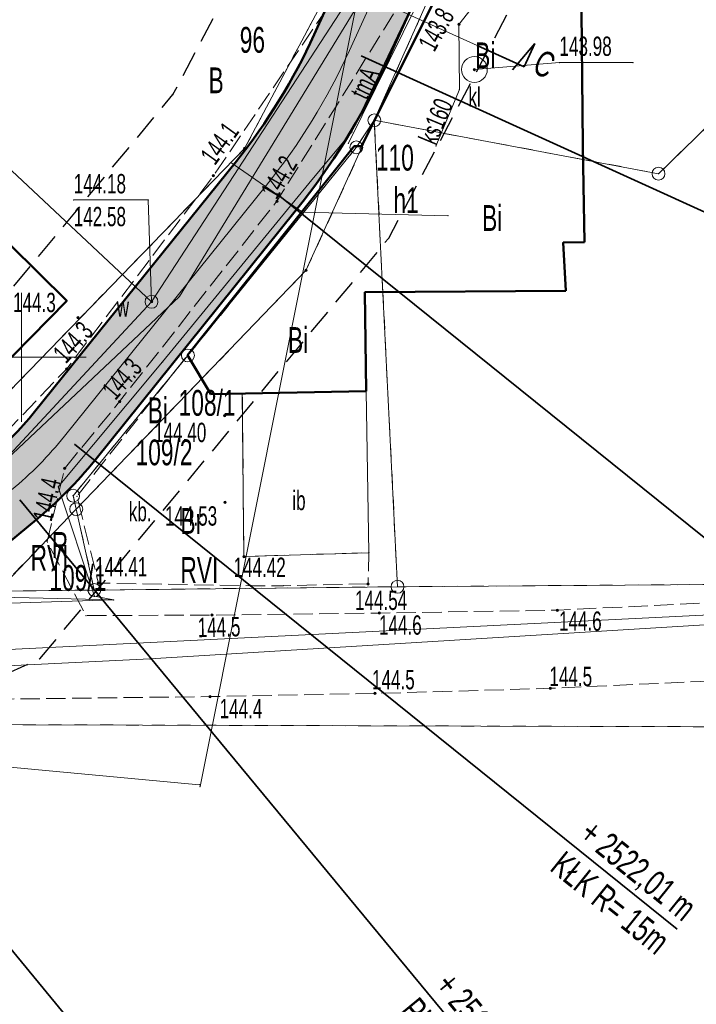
# Model space of a CAD drawing. Extents: x 6456700 to 6518119, y 5963420 to 5980059.
# Tile 193 of 256: x 6512419 to 6512445, y 5966124 to 5966162. Entities that reach past the tile are written whole.
import ezdxf
from ezdxf.enums import TextEntityAlignment as Align

# ---------------------------------------------------------------- set-up
doc = ezdxf.new("R2010")
doc.units = 0
doc.header["$MEASUREMENT"] = 0
for name, pattern in [('L_0_03', [1, 0.5, -0.5]), ('L_0_04', [1.5, 1, -0.5]), ('L_0_52', [1, 0.75, -0.25])]:
    doc.linetypes.add(name, pattern=pattern)
doc.layers.get('0').update_dxf_attribs({"color": 2, "linetype": 'CONTINUOUS', "lineweight": 5})
for name, color, linetype, lineweight in [('18mm Kreska ciągła', 7, 'CONTINUOUS', 18), ('202_punkt_graniczny', 7, 'CONTINUOUS', 18), ('203_punkt_graniczny', 7, 'CONTINUOUS', 18), ('209_oznaczenie_konturu_klasyfikacyjnego', 96, 'CONTINUOUS', 18), ('210_oznaczenie_konturu_uzytku_gruntowego', 96, 'CONTINUOUS', 18), ('211_numer_dzialki_ewidencyjnej', 7, 'CONTINUOUS', 18), ('218_kontur_uzytku_gruntowego', 96, 'L_0_03', 18), ('219_dzialka_ewidencyjna', 7, 'CONTINUOUS', 18), ('312_budynek_ewidencyjny', 7, 'CONTINUOUS', 18), ('312_oznaczenie_budynku_ewidencyjnego_Atr117', 7, 'CONTINUOUS', 18), ('35mm Ciągła', 7, 'CONTINUOUS', 35), ('50mm Kreska ciągła', 7, 'CONTINUOUS', 50), ('9mm Kreska ciągła', 252, 'CONTINUOUS', 9), ('inna_budowla', 7, 'CONTINUOUS', 18), ('inna_budowla_Atr17', 7, 'CONTINUOUS', 18), ('jezdnia', 7, 'CONTINUOUS', 18), ('komora_podziemna', 7, 'CONTINUOUS', 18), ('komora_podziemna_Atr17', 7, 'CONTINUOUS', 18), ('obszar_utwardzony', 7, 'CONTINUOUS', 18), ('obszar_utwardzony_Atr17', 7, 'CONTINUOUS', 18), ('ogrodzenie_trwale', 7, 'CONTINUOUS', 18), ('osadnik__szambo', 7, 'CONTINUOUS', 18), ('osadnik__szambo_Atr17', 7, 'CONTINUOUS', 18), ('pikieta_naturalna', 7, 'CONTINUOUS', 18), ('pikieta_naturalna_Atr2', 7, 'CONTINUOUS', 18), ('pikieta_sztuczna', 7, 'CONTINUOUS', 18), ('pikieta_sztuczna_Atr2', 7, 'CONTINUOUS', 18), ('przewod_elektroenergetyczny_niskiego_napiecia', 7, 'CONTINUOUS', 18), ('przewod_kanalizacyjny', 7, 'CONTINUOUS', 18), ('przewod_kanalizacyjny_Atr1', 7, 'CONTINUOUS', 18), ('przewod_telekomunikacyjny_podziemny', 7, 'CONTINUOUS', 18), ('przewod_telekomunikacyjny_podziemny_Atr1', 7, 'CONTINUOUS', 18), ('przewod_wodociagowy', 7, 'CONTINUOUS', 18), ('rzedna', 7, 'CONTINUOUS', 18), ('rzedna_Atr2', 7, 'CONTINUOUS', 18), ('rzedna_Atr3', 7, 'CONTINUOUS', 18), ('sciana_oporowa__linia_', 7, 'CONTINUOUS', 18), ('siatka_krzyrzy', 7, 'CONTINUOUS', 18), ('Zakres', 7, 'CONTINUOUS', 18)]:
    doc.layers.add(name, color=color, linetype=linetype, lineweight=lineweight)
doc.styles.get("Standard").update_dxf_attribs({"font": 'txt', "width": 0.75})
doc.styles.add('Znaczniki', font='GOTHIC.TTF', dxfattribs={"width": 0.7})

# ---------------------------------------------------------------- blocks, each defined once
blk = doc.blocks.new('mdcp_nowa')
at = {"layer": '203_punkt_graniczny', "linetype": 'Continuous', "lineweight": 18, "true_color": 0x000000}
for points in [[(6495158.65, 5982608.055, 1), (6495158.65, 5982608.145, 1)], [(6495161.03, 5982603.325, 1), (6495161.03, 5982603.415, 1)]]:
    blk.add_hatch(color=18, dxfattribs=at).paths.add_polyline_path(points)
at = {"layer": 'pikieta_naturalna', "linetype": 'Continuous', "lineweight": 18, "true_color": 0x000000}
for points in [[(6495166.96, 5982612.865, 1), (6495166.96, 5982612.955, 1)], [(6495157.44, 5982606.995, 1), (6495157.44, 5982607.085, 1)], [(6495159.9, 5982606.005, 1), (6495159.9, 5982606.095, 1)], [(6495152.19, 5982601.485, 1), (6495152.19, 5982601.575, 1)], [(6495151.75, 5982599.505, 1), (6495151.75, 5982599.595, 1)], [(6495153.8, 5982598.235, 1), (6495153.8, 5982598.325, 1)], [(6495151.67, 5982595.645, 1), (6495151.67, 5982595.735, 1)], [(6495170.78, 5982590.145, 1), (6495170.78, 5982590.235, 1)], [(6495157.38, 5982589.955, 1), (6495157.38, 5982590.045, 1)], [(6495163.87, 5982590.035, 1), (6495163.87, 5982590.125, 1)], [(6495170.5, 5982587.115, 1), (6495170.5, 5982587.205, 1)], [(6495157.31, 5982586.795, 1), (6495157.31, 5982586.885, 1)], [(6495163.7, 5982586.915, 1), (6495163.7, 5982587.005, 1)]]:
    blk.add_hatch(color=18, dxfattribs=at).paths.add_polyline_path(points)
at = {"layer": 'pikieta_sztuczna', "linetype": 'Continuous', "lineweight": 18, "true_color": 0x000000}
for points in [[(6495157.87, 5982597.695, 1), (6495157.87, 5982597.785, 1)], [(6495157.89, 5982594.325, 1), (6495157.89, 5982594.415, 1)], [(6495158.62, 5982592.225, 1), (6495158.62, 5982592.315, 1)], [(6495152.98, 5982591.195, 1), (6495152.98, 5982591.285, 1)], [(6495163.44, 5982591.165, 1), (6495163.44, 5982591.255, 1)]]:
    blk.add_hatch(color=18, dxfattribs=at).paths.add_polyline_path(points)
at = {"layer": 'rzedna', "linetype": 'Continuous', "lineweight": 18, "true_color": 0x000000}
for points in [[(6495167.56, 5982611.115, 1), (6495167.56, 5982611.205, 1)], [(6495155.04, 5982602.105, 1), (6495155.04, 5982602.195, 1)]]:
    blk.add_hatch(color=18, dxfattribs=at).paths.add_polyline_path(points)
at = {"layer": '202_punkt_graniczny', "color": 7, "linetype": 'Continuous', "lineweight": 18}
for centre in [(6495163.68, 5982609.19), (6495162.98, 5982608.14), (6495174.7, 5982607.12), (6495156.45, 5982600.07), (6495152, 5982594.63), (6495152.12, 5982594.11), (6495164.58, 5982591.1), (6495152.82, 5982590.97)]:
    blk.add_circle(centre, 0.25, dxfattribs=at)
at = {"layer": '202_punkt_graniczny'}
for p in [(6495163.68, 5982609.19), (6495162.98, 5982608.14), (6495174.7, 5982607.12), (6495156.45, 5982600.07), (6495152, 5982594.63), (6495152.12, 5982594.11), (6495152.82, 5982590.97), (6495164.58, 5982591.1)]:
    blk.add_point(p, dxfattribs=at)
at = {"layer": '203_punkt_graniczny', "color": 7, "linetype": 'Continuous', "lineweight": 18}
for centre in [(6495158.65, 5982608.1), (6495161.03, 5982603.37)]:
    blk.add_circle(centre, 0.045, dxfattribs=at)
at = {"layer": '203_punkt_graniczny'}
for p in [(6495158.65, 5982608.1), (6495161.03, 5982603.37)]:
    blk.add_point(p, dxfattribs=at)
at = {"layer": '218_kontur_uzytku_gruntowego', "lineweight": 18, "flags": 128}
for points in [[(6495174.7, 5982607.12), (6495187.34, 5982619.44)], [(6495158.65, 5982608.1), (6495163.62, 5982617.46)], [(6495163.68, 5982609.19), (6495166.1, 5982614.61)], [(6495171.77, 5982608.23), (6495171.7, 5982614.76)], [(6495161.03, 5982603.37), (6495163.68, 5982609.19)], [(6495162.98, 5982608.14), (6495163.68, 5982609.19)], [(6495171.78, 5982607.67), (6495163.68, 5982609.19)], [(6495164.01, 5982602.53), (6495163.68, 5982609.19)], [(6495156.45, 5982600.07), (6495162.98, 5982608.14)], [(6495171.78, 5982607.67), (6495171.77, 5982608.23)], [(6495145.15, 5982594.17), (6495158.65, 5982608.1)], [(6495171.83, 5982604.47), (6495171.78, 5982607.67)], [(6495171.78, 5982607.67), (6495174.7, 5982607.12)], [(6495171, 5982604.45), (6495171.83, 5982604.47)], [(6495171.1, 5982602.58), (6495171, 5982604.45)], [(6495156.98, 5982599.16), (6495161.03, 5982603.37)], [(6495164.01, 5982602.53), (6495163.31, 5982602.52)], [(6495163.31, 5982602.52), (6495163.36, 5982598.69)], [(6495164.01, 5982602.53), (6495171.1, 5982602.58)], [(6495164.58, 5982591.1), (6495164.01, 5982602.53)], [(6495152, 5982594.63), (6495156.45, 5982600.07)], [(6495152.12, 5982594.11), (6495156.98, 5982599.16)], [(6495157.34, 5982598.57), (6495156.98, 5982599.16)], [(6495163.36, 5982598.69), (6495157.34, 5982598.57)], [(6495152.12, 5982594.11), (6495152, 5982594.63)], [(6495152.12, 5982594.11), (6495149.06, 5982590.93)], [(6495152.82, 5982590.97), (6495152.12, 5982594.11)], [(6495149.06, 5982590.93), (6495152.82, 5982590.97)], [(6495152.82, 5982590.97), (6495164.58, 5982591.1)], [(6495176.92, 5982591.19), (6495164.58, 5982591.1)], [(6495176.55, 5982585.67), (6495145.94, 5982585.76)]]:
    blk.add_lwpolyline(points, dxfattribs=at)
at = {"layer": '218_kontur_uzytku_gruntowego'}
for p in [(6495163.68, 5982609.19), (6495163.68, 5982609.19), (6495163.68, 5982609.19), (6495163.68, 5982609.19), (6495163.68, 5982609.19), (6495163.68, 5982609.19), (6495163.68, 5982609.19), (6495163.68, 5982609.19), (6495163.68, 5982609.19), (6495163.68, 5982609.19), (6495162.98, 5982608.14), (6495162.98, 5982608.14), (6495162.98, 5982608.14), (6495162.98, 5982608.14), (6495171.77, 5982608.23), (6495171.77, 5982608.23), (6495171.77, 5982608.23), (6495171.77, 5982608.23), (6495158.65, 5982608.1), (6495158.65, 5982608.1), (6495158.65, 5982608.1), (6495158.65, 5982608.1), (6495171.78, 5982607.67), (6495171.78, 5982607.67), (6495171.78, 5982607.67), (6495171.78, 5982607.67), (6495171.78, 5982607.67), (6495171.78, 5982607.67), (6495174.7, 5982607.12), (6495174.7, 5982607.12), (6495171, 5982604.45), (6495171, 5982604.45), (6495171.83, 5982604.47), (6495171.83, 5982604.47), (6495161.03, 5982603.37), (6495161.03, 5982603.37), (6495161.03, 5982603.37), (6495161.03, 5982603.37), (6495163.31, 5982602.52), (6495163.31, 5982602.52), (6495163.31, 5982602.52), (6495163.31, 5982602.52), (6495164.01, 5982602.53), (6495164.01, 5982602.53), (6495164.01, 5982602.53), (6495164.01, 5982602.53), (6495164.01, 5982602.53), (6495164.01, 5982602.53), (6495171.1, 5982602.58), (6495171.1, 5982602.58), (6495156.45, 5982600.07), (6495156.45, 5982600.07), (6495156.45, 5982600.07), (6495156.45, 5982600.07), (6495156.98, 5982599.16), (6495156.98, 5982599.16), (6495156.98, 5982599.16), (6495156.98, 5982599.16), (6495156.98, 5982599.16), (6495156.98, 5982599.16), (6495157.34, 5982598.57), (6495157.34, 5982598.57), (6495157.34, 5982598.57), (6495157.34, 5982598.57), (6495163.36, 5982598.69), (6495163.36, 5982598.69), (6495163.36, 5982598.69), (6495163.36, 5982598.69), (6495152, 5982594.63), (6495152, 5982594.63), (6495152, 5982594.63), (6495152, 5982594.63), (6495152.12, 5982594.11), (6495152.12, 5982594.11), (6495152.12, 5982594.11), (6495152.12, 5982594.11), (6495152.12, 5982594.11), (6495152.12, 5982594.11), (6495152.12, 5982594.11), (6495152.12, 5982594.11), (6495152.82, 5982590.97), (6495152.82, 5982590.97), (6495152.82, 5982590.97), (6495152.82, 5982590.97), (6495152.82, 5982590.97), (6495152.82, 5982590.97), (6495164.58, 5982591.1), (6495164.58, 5982591.1), (6495164.58, 5982591.1), (6495164.58, 5982591.1)]:
    blk.add_point(p, dxfattribs=at)
at = {"layer": '219_dzialka_ewidencyjna', "color": 3, "linetype": 'Continuous', "lineweight": 18, "flags": 128}
for points in [[(6495174.7, 5982607.12), (6495187.34, 5982619.44)], [(6495163.62, 5982617.46), (6495158.65, 5982608.1)], [(6495166.96, 5982616.54), (6495163.68, 5982609.19)], [(6495163.68, 5982609.19), (6495161.03, 5982603.37)], [(6495163.68, 5982609.19), (6495162.98, 5982608.14)], [(6495163.68, 5982609.19), (6495174.7, 5982607.12)], [(6495163.68, 5982609.19), (6495164.58, 5982591.1)], [(6495156.45, 5982600.07), (6495162.98, 5982608.14)], [(6495145.15, 5982594.17), (6495158.65, 5982608.1)], [(6495152.12, 5982594.11), (6495161.03, 5982603.37)], [(6495152, 5982594.63), (6495156.45, 5982600.07)], [(6495152, 5982594.63), (6495152.12, 5982594.11)], [(6495149.06, 5982590.93), (6495152.12, 5982594.11)], [(6495152.12, 5982594.11), (6495152.82, 5982590.97)], [(6495149.06, 5982590.93), (6495152.82, 5982590.97)], [(6495152.82, 5982590.97), (6495164.58, 5982591.1)], [(6495176.92, 5982591.19), (6495164.58, 5982591.1)], [(6495145.94, 5982585.76), (6495176.55, 5982585.67)]]:
    blk.add_lwpolyline(points, dxfattribs=at)
at = {"layer": '219_dzialka_ewidencyjna', "color": 3}
for p in [(6495163.68, 5982609.19), (6495163.68, 5982609.19), (6495163.68, 5982609.19), (6495163.68, 5982609.19), (6495163.68, 5982609.19), (6495162.98, 5982608.14), (6495162.98, 5982608.14), (6495158.65, 5982608.1), (6495158.65, 5982608.1), (6495174.7, 5982607.12), (6495174.7, 5982607.12), (6495161.03, 5982603.37), (6495161.03, 5982603.37), (6495156.45, 5982600.07), (6495156.45, 5982600.07), (6495152, 5982594.63), (6495152, 5982594.63), (6495152.12, 5982594.11), (6495152.12, 5982594.11), (6495152.12, 5982594.11), (6495152.12, 5982594.11), (6495152.82, 5982590.97), (6495152.82, 5982590.97), (6495152.82, 5982590.97), (6495164.58, 5982591.1), (6495164.58, 5982591.1), (6495164.58, 5982591.1)]:
    blk.add_point(p, dxfattribs=at)
at = {"layer": '312_budynek_ewidencyjny', "color": 7, "linetype": 'Continuous', "lineweight": 50, "flags": 128}
for points in [[(6495163.18, 5982608.19), (6495166.4, 5982614.62)], [(6495171.7, 5982614.76), (6495171.77, 5982608.23)], [(6495156.43, 5982600.08), (6495162.9, 5982608.19)], [(6495162.9, 5982608.19), (6495163.18, 5982608.19)], [(6495171.77, 5982608.23), (6495171.79, 5982606.66)], [(6495146.25, 5982607.62), (6495151.76, 5982602.19)], [(6495171.79, 5982606.66), (6495171.83, 5982604.47)], [(6495171.83, 5982604.47), (6495171, 5982604.45)], [(6495171, 5982604.45), (6495171.1, 5982602.58)], [(6495171.1, 5982602.58), (6495163.31, 5982602.52)], [(6495163.31, 5982602.52), (6495163.36, 5982598.69)], [(6495151.76, 5982602.19), (6495146.14, 5982596.49)], [(6495157.34, 5982598.57), (6495156.43, 5982600.08)], [(6495163.36, 5982598.69), (6495157.34, 5982598.57)]]:
    blk.add_lwpolyline(points, dxfattribs=at)
at = {"layer": '312_budynek_ewidencyjny'}
for p in [(6495162.9, 5982608.19), (6495162.9, 5982608.19), (6495163.18, 5982608.19), (6495163.18, 5982608.19), (6495171.77, 5982608.23), (6495171.77, 5982608.23), (6495171.79, 5982606.66), (6495171.79, 5982606.66), (6495171, 5982604.45), (6495171, 5982604.45), (6495171.83, 5982604.47), (6495171.83, 5982604.47), (6495163.31, 5982602.52), (6495163.31, 5982602.52), (6495171.1, 5982602.58), (6495171.1, 5982602.58), (6495151.76, 5982602.19), (6495151.76, 5982602.19), (6495156.43, 5982600.08), (6495156.43, 5982600.08), (6495157.34, 5982598.57), (6495157.34, 5982598.57), (6495163.36, 5982598.69), (6495163.36, 5982598.69)]:
    blk.add_point(p, dxfattribs=at)
at = {"layer": 'inna_budowla', "color": 7, "linetype": 'Continuous', "lineweight": 18, "flags": 128}
blk.add_lwpolyline([(6495158.62, 5982592.27), (6495158.56, 5982598.59), (6495163.36, 5982598.69), (6495163.47, 5982592.42)], close=True, dxfattribs=at)
at = {"layer": 'inna_budowla'}
for p in [(6495158.56, 5982598.59), (6495163.36, 5982598.69), (6495158.62, 5982592.27), (6495163.47, 5982592.42)]:
    blk.add_point(p, dxfattribs=at)
at = {"layer": 'jezdnia', "color": 7, "linetype": 'L_0_52', "lineweight": 18, "flags": 128}
blk.add_lwpolyline([(6495168.95, 5982621.1), (6495164.78, 5982613.89), (6495159.9, 5982606.05), (6495153.8, 5982598.28), (6495151.67, 5982595.69), (6495150.99, 5982592.86), (6495152.5, 5982589.98), (6495157.38, 5982590), (6495163.87, 5982590.08), (6495170.78, 5982590.19), (6495184.51, 5982590.86), (6495184.64, 5982587.8), (6495170.5, 5982587.16), (6495163.7, 5982586.96), (6495157.31, 5982586.84), (6495147.58, 5982586.72), (6495141.32, 5982585.54), (6495140.56, 5982589.08), (6495146.09, 5982593.62), (6495151.75, 5982599.55), (6495157.44, 5982607.04), (6495162.46, 5982614.44), (6495167.1, 5982622.09)], close=True, dxfattribs=at)
at = {"layer": 'jezdnia'}
for p in [(6495157.44, 5982607.04), (6495159.9, 5982606.05), (6495151.75, 5982599.55), (6495153.8, 5982598.28), (6495151.67, 5982595.69), (6495150.99, 5982592.86), (6495170.78, 5982590.19), (6495152.5, 5982589.98), (6495157.38, 5982590), (6495163.87, 5982590.08), (6495170.5, 5982587.16), (6495157.31, 5982586.84), (6495163.7, 5982586.96)]:
    blk.add_point(p, dxfattribs=at)
at = {"layer": 'komora_podziemna', "color": 5, "linetype": 'Continuous', "lineweight": 13}
blk.add_circle((6495155.04, 5982602.15), 0.25, dxfattribs=at)
at = {"layer": 'komora_podziemna'}
blk.add_point((6495155.04, 5982602.15), dxfattribs=at)
at = {"layer": 'obszar_utwardzony', "color": 7, "linetype": 'L_0_52', "lineweight": 18, "flags": 128}
blk.add_lwpolyline([(6495163.44, 5982591.21), (6495160.15, 5982591.14), (6495158.91, 5982591.14), (6495152.98, 5982591.24), (6495152.15, 5982594.61), (6495156.43, 5982600.08), (6495157.34, 5982598.57), (6495158.56, 5982598.59), (6495158.62, 5982592.27), (6495163.47, 5982592.42)], close=True, dxfattribs=at)
at = {"layer": 'obszar_utwardzony'}
for p in [(6495156.43, 5982600.08), (6495157.34, 5982598.57), (6495158.56, 5982598.59), (6495152.15, 5982594.61), (6495158.62, 5982592.27), (6495163.47, 5982592.42), (6495152.98, 5982591.24), (6495158.91, 5982591.14), (6495160.15, 5982591.14), (6495163.44, 5982591.21)]:
    blk.add_point(p, dxfattribs=at)
at = {"layer": 'ogrodzenie_trwale'}
for p in [(6495152.19, 5982601.53), (6495156.43, 5982600.08), (6495152.15, 5982594.61), (6495152.98, 5982591.24), (6495158.91, 5982591.14)]:
    blk.add_point(p, dxfattribs=at)
at = {"layer": 'osadnik__szambo', "color": 34, "linetype": 'Continuous', "lineweight": 18}
blk.add_circle((6495167.56, 5982611.16), 0.5, dxfattribs=at)
at = {"layer": 'osadnik__szambo'}
blk.add_point((6495167.56, 5982611.16), dxfattribs=at)
at = {"layer": 'pikieta_naturalna', "color": 7, "linetype": 'Continuous', "lineweight": 18}
for centre in [(6495166.96, 5982612.91), (6495157.44, 5982607.04), (6495159.9, 5982606.05), (6495152.19, 5982601.53), (6495151.75, 5982599.55), (6495153.8, 5982598.28), (6495151.67, 5982595.69), (6495170.78, 5982590.19), (6495157.38, 5982590), (6495163.87, 5982590.08), (6495170.5, 5982587.16), (6495157.31, 5982586.84), (6495163.7, 5982586.96)]:
    blk.add_circle(centre, 0.045, dxfattribs=at)
at = {"layer": 'pikieta_naturalna'}
for p in [(6495166.96, 5982612.91), (6495157.44, 5982607.04), (6495159.9, 5982606.05), (6495152.19, 5982601.53), (6495151.75, 5982599.55), (6495153.8, 5982598.28), (6495151.67, 5982595.69), (6495170.78, 5982590.19), (6495157.38, 5982590), (6495163.87, 5982590.08), (6495170.5, 5982587.16), (6495157.31, 5982586.84), (6495163.7, 5982586.96)]:
    blk.add_point(p, dxfattribs=at)
at = {"layer": 'pikieta_sztuczna', "color": 7, "linetype": 'Continuous', "lineweight": 18}
for centre in [(6495157.87, 5982597.74), (6495157.89, 5982594.37), (6495158.62, 5982592.27), (6495152.98, 5982591.24), (6495163.44, 5982591.21)]:
    blk.add_circle(centre, 0.045, dxfattribs=at)
at = {"layer": 'pikieta_sztuczna'}
for p in [(6495157.87, 5982597.74), (6495157.89, 5982594.37), (6495158.62, 5982592.27), (6495152.98, 5982591.24), (6495163.44, 5982591.21)]:
    blk.add_point(p, dxfattribs=at)
at = {"layer": 'przewod_elektroenergetyczny_niskiego_napiecia', "color": 1, "linetype": 'Continuous', "lineweight": 18, "flags": 128}
for points in [[(6495156.92, 5982583.35), (6495163.87, 5982618.13)], [(6495125.18, 5982586.38), (6495156.89, 5982583.42)]]:
    blk.add_lwpolyline(points, dxfattribs=at)
at = {"layer": 'przewod_elektroenergetyczny_niskiego_napiecia'}
for p in [(6495156.89, 5982583.42), (6495156.92, 5982583.35)]:
    blk.add_point(p, dxfattribs=at)
at = {"layer": 'przewod_elektroenergetyczny_niskiego_napiecia', "color": 1}
for p in [(6495156.89, 5982583.42), (6495156.92, 5982583.35)]:
    blk.add_point(p, dxfattribs=at)
at = {"layer": 'przewod_kanalizacyjny', "color": 34, "linetype": 'Continuous', "lineweight": 18, "flags": 128}
for points in [[(6495170.45, 5982625.77), (6495156.12, 5982602.36), (6495141.15, 5982588.26), (6495113.72, 5982578.32), (6495092.68, 5982569.53), (6495045.09, 5982537.09), (6495021.25, 5982523.09), (6494993.35, 5982504.58), (6494979.31, 5982519.23), (6494973.67, 5982513.49)], [(6495166.96, 5982612.91), (6495168.92, 5982615.42), (6495170.53, 5982617.83)], [(6495166.96, 5982612.91), (6495166.98, 5982610.38), (6495166.07, 5982608.19)], [(6495186.2, 5982590.22), (6495154.98, 5982588.3), (6495142.09, 5982587.67)]]:
    blk.add_lwpolyline(points, dxfattribs=at)
at = {"layer": 'przewod_kanalizacyjny'}
for p in [(6495166.96, 5982612.91), (6495166.96, 5982612.91), (6495166.98, 5982610.38), (6495166.07, 5982608.19), (6495156.12, 5982602.36), (6495154.98, 5982588.3)]:
    blk.add_point(p, dxfattribs=at)
at = {"layer": 'przewod_telekomunikacyjny_podziemny', "color": 30, "linetype": 'Continuous', "lineweight": 18, "flags": 128}
for points in [[(6495153.57, 5982590.59), (6495152.83, 5982590.73), (6495151.42, 5982594.97), (6495155.47, 5982599.82), (6495161.14, 5982606.74), (6495162.81, 5982608.74), (6495165.59, 5982614.6), (6495166.76, 5982617.16), (6495169.39, 5982618.23), (6495175.33, 5982621.55), (6495176, 5982621.93), (6495178.78, 5982621.67), (6495179.35, 5982624.2)], [(6495153.57, 5982590.59), (6495143.73, 5982590.82), (6495140.96, 5982590.44), (6495136.36, 5982589.22), (6495125.43, 5982584.63), (6495118.68, 5982582.02), (6495111.1, 5982577.1), (6495107.64, 5982574.02), (6495105.18, 5982571.94), (6495102.39, 5982569.4), (6495095.78, 5982563.39), (6495093.47, 5982560.69), (6495087.22, 5982552.68), (6495083.79, 5982547.62), (6495074.92, 5982532.24)], [(6495153.57, 5982590.59), (6495149.14, 5982590.45), (6495146.08, 5982590.25), (6495137.25, 5982588.52), (6495132.01, 5982586.2), (6495123.45, 5982582.26), (6495120.04, 5982580.6), (6495115.99, 5982577.9), (6495111.25, 5982574.85), (6495109.73, 5982573.75), (6495105.03, 5982569.65), (6495099.27, 5982564.71), (6495094.68, 5982561.57), (6495093.47, 5982560.69), (6495089.6, 5982556.27), (6495092.03, 5982554.5), (6495087.91, 5982546.77), (6495085.02, 5982541.49), (6495079.35, 5982530.1)]]:
    blk.add_lwpolyline(points, dxfattribs=at)
at = {"layer": 'przewod_telekomunikacyjny_podziemny'}
for p in [(6495162.81, 5982608.74), (6495161.14, 5982606.74), (6495155.47, 5982599.82), (6495151.42, 5982594.97), (6495152.83, 5982590.73), (6495153.57, 5982590.59), (6495153.57, 5982590.59), (6495153.57, 5982590.59)]:
    blk.add_point(p, dxfattribs=at)
at = {"layer": 'przewod_wodociagowy', "color": 5, "linetype": 'Continuous', "lineweight": 18, "flags": 128}
for points in [[(6495141.74, 5982586.62), (6495142.18, 5982588.3), (6495155.04, 5982602.15), (6495166.84, 5982620.28), (6495169.54, 5982626.28), (6495170.45, 5982629.21), (6495171.51, 5982640.57), (6495178.33, 5982653.56), (6495190.65, 5982666.48), (6495208.75, 5982678.3), (6495220.98, 5982677.43), (6495221.38, 5982677.4)], [(6495147.2, 5982606.66), (6495147.62, 5982607.03), (6495148.77, 5982608.02), (6495155.04, 5982602.15)], [(6495160.9, 5982605.63), (6495158.12, 5982607.55)], [(6495160.9, 5982605.63), (6495166.54, 5982605.49)], [(6495186.86, 5982590.52), (6495142.18, 5982588.3)]]:
    blk.add_lwpolyline(points, dxfattribs=at)
at = {"layer": 'przewod_wodociagowy'}
for p in [(6495158.12, 5982607.55), (6495160.9, 5982605.63), (6495160.9, 5982605.63), (6495166.54, 5982605.49), (6495155.04, 5982602.15), (6495155.04, 5982602.15)]:
    blk.add_point(p, dxfattribs=at)
at = {"layer": 'rzedna', "color": 7, "linetype": 'Continuous', "lineweight": 18}
for centre in [(6495167.56, 5982611.16), (6495155.04, 5982602.15)]:
    blk.add_circle(centre, 0.045, dxfattribs=at)
at = {"layer": 'rzedna'}
for p in [(6495167.56, 5982611.16), (6495155.04, 5982602.15)]:
    blk.add_point(p, dxfattribs=at)
at = {"layer": 'rzedna_Atr2', "color": 7, "linetype": 'Continuous', "lineweight": 18, "flags": 128}
for points in [[(6495167.56, 5982611.16), (6495170.86, 5982611.43), (6495173.714, 5982611.43)], [(6495155.04, 5982602.15), (6495154.91, 5982606.1), (6495152.024, 5982606.1)]]:
    blk.add_lwpolyline(points, dxfattribs=at)
at = {"layer": 'rzedna_Atr2'}
for p in [(6495170.86, 5982611.43), (6495173.714, 5982611.43), (6495167.56, 5982611.16), (6495152.024, 5982606.1), (6495154.91, 5982606.1), (6495155.04, 5982602.15)]:
    blk.add_point(p, dxfattribs=at)
at = {"layer": 'sciana_oporowa__linia_', "color": 7, "linetype": 'Continuous', "lineweight": 18, "flags": 128}
for points in [[(6495162.676, 5982608.301), (6495166.913, 5982616.897), (6495171.963, 5982619.386), (6495175.317, 5982620.898)], [(6495163.124, 5982608.079), (6495167.307, 5982616.503), (6495172.177, 5982618.934), (6495175.523, 5982620.442)]]:
    blk.add_lwpolyline(points, dxfattribs=at)
at = {"layer": 'sciana_oporowa__linia_'}
for p in [(6495162.676, 5982608.301), (6495163.124, 5982608.079)]:
    blk.add_point(p, dxfattribs=at)
at = {"layer": 'siatka_krzyrzy', "linetype": 'Continuous', "lineweight": 18, "flags": 128}
for points in [[(6495150, 5982597.5), (6495150, 5982602.5)], [(6495147.5, 5982600), (6495152.5, 5982600)]]:
    blk.add_lwpolyline(points, dxfattribs=at)
at = {"layer": 'Zakres', "linetype": 'L_0_04', "lineweight": 25, "flags": 128}
blk.add_lwpolyline([(6495113.77, 5985050.22), (6495121.12, 5984877.07), (6495125.76, 5984757.87), (6495129.89, 5984649.81), (6495141.08, 5984611.3), (6495145.77, 5984544.53), (6495147.36, 5984487.27), (6495157.22, 5984392.07), (6495162.95, 5984387.45), (6495180.24, 5984384.16), (6495229.5, 5984386.61), (6495251.65, 5984373.41), (6495258.77, 5984357.12), (6495255.44, 5984330.44), (6495250.77, 5984304.39), (6495252.21, 5984282.78), (6495255.46, 5984256.45), (6495254.94, 5984238.25), (6495266.4, 5984211), (6495277.24, 5984182.33), (6495294.2, 5984133.19), (6495300.94, 5984095.37), (6495313.24, 5984037.69), (6495317.44, 5983978.18), (6495300.35, 5983922.18), (6495282.35, 5983883.38), (6495266.21, 5983862.23), (6495242.03, 5983839.67), (6495211.11, 5983816.86), (6495158.26, 5983772.66), (6495130.6, 5983651.16), (6495116.31, 5983543.43), (6495129.51, 5983346.73), (6495134.58, 5983264.71), (6495139.64, 5983186.97), (6495193.25, 5983077.94), (6495199.2, 5983041.97), (6495206.23, 5983026), (6495208.96, 5983004.88), (6495202.27, 5982979.48), (6495202.42, 5982950.13), (6495209.35, 5982897.38), (6495215.97, 5982850.34), (6495228.6, 5982809.97), (6495226.85, 5982778.82), (6495225.04, 5982750.56), (6495220.26, 5982723.37), (6495226.54, 5982679.97), (6495206.06, 5982669.48), (6495192.68, 5982657.71), (6495184.57, 5982648.65), (6495174.78, 5982624.58), (6495164.23, 5982604.61), (6495150.7, 5982588.3), (6495137.69, 5982582.43), (6495118.26, 5982573.75), (6495100.35, 5982558.42), (6495090.36, 5982544.99), (6495075.87, 5982519.06), (6495060.83, 5982499.68), (6495049.41, 5982485.49), (6495035.07, 5982459.7), (6495006.7, 5982406.64), (6494980.89, 5982351.84), (6494944.35, 5982293.29), (6494925.72, 5982250.11), (6494905.2, 5982190.37), (6494898.43, 5982153.5), (6494879.51, 5982063.89), (6494864.14, 5981992.66), (6494816.93, 5981768.61), (6494777.79, 5981577.7), (6494739.84, 5981394.72), (6494718.65, 5981297.89), (6494716.45, 5981237.31), (6494738.62, 5981208.21), (6494776.48, 5981173.06), (6494817.16, 5981137.44), (6494847.63, 5981109.8), (6494877.39, 5981077.08), (6494912.75, 5981030.55), (6494916.06, 5981014.71), (6494903.86, 5980957.01), (6494916.13, 5980953.51), (6494892.32, 5980927.59), (6494850.7, 5980858.8), (6494806.81, 5980779.89), (6494785.1, 5980753.49), (6494715.22, 5980723.29), (6494679.96, 5980686.78), (6494651.35, 5980651.29), (6494549.14, 5980683.24), (6494511.84, 5980659.66), (6494443.61, 5980630.33), (6494428.78, 5980598.6), (6494431.58, 5980579.46), (6494420.56, 5980549.76), (6494416.45, 5980528.2), (6494403.86, 5980507.16), (6494388.89, 5980482.96), (6494365.32, 5980407.99), (6494335.67, 5980315.15), (6494332.29, 5980297.41), (6494335.1, 5980278.18), (6494347.25, 5980254.84), (6494336.79, 5980250.09), (6494300.04, 5980271.34), (6494320.8, 5980301.43), (6494336.81, 5980349.17), (6494344.85, 5980380.92), (6494360.85, 5980437.13), (6494374.18, 5980476.38), (6494386.14, 5980498.84), (6494403.02, 5980528.52), (6494411.33, 5980563.19), (6494420.84, 5980586.25), (6494420.25, 5980601.11), (6494434.95, 5980635.94), (6494446.75, 5980644.99), (6494465.77, 5980647.27), (6494513.02, 5980669.46), (6494507.85, 5980679.68), (6494547.89, 5980705.83), (6494570.06, 5980691.34), (6494636.17, 5980669.05), (6494706.14, 5980756.86), (6494742.78, 5980772.58), (6494798.53, 5980814.27), (6494826.12, 5980867.97), (6494849.57, 5980908.6), (6494845.35, 5980942.01), (6494853.94, 5980970.83), (6494891.08, 5980960.54), (6494890.11, 5980965.73), (6494903.94, 5981025.69), (6494869.98, 5981070.3), (6494770.97, 5981160.58), (6494728.18, 5981200.64), (6494706.13, 5981229.56), (6494707.94, 5981299.75), (6494728.84, 5981398.1), (6494767.06, 5981580.19), (6494806.17, 5981770.55), (6494854.36, 5981994.76), (6494869.73, 5982065.97), (6494888.61, 5982155.44), (6494891.67, 5982173.95), (6494895.82, 5982197.45), (6494916.38, 5982253.72), (6494935.47, 5982297.95), (6494954.97, 5982331.67), (6494972.09, 5982356.64), (6494997.76, 5982411.14), (6495026.29, 5982464.48), (6495041.09, 5982491.09), (6495052.99, 5982505.88), (6495067.51, 5982524.6), (6495081.94, 5982550.43), (6495092.99, 5982565.28), (6495112.86, 5982582.29), (6495133.59, 5982591.55), (6495144.48, 5982596.46), (6495155.87, 5982610.19), (6495165.7, 5982628.8), (6495175.96, 5982654.03), (6495185.62, 5982664.83), (6495200.4, 5982677.82), (6495212.49, 5982688.04), (6495209.64, 5982723.43), (6495215.22, 5982750.57), (6495216.87, 5982779.54), (6495218.31, 5982809.31), (6495206.86, 5982847.92), (6495199.44, 5982894.74), (6495192.11, 5982948.71), (6495190.16, 5982979.24), (6495183.47, 5983075.16), (6495129.79, 5983184.34), (6495124.6, 5983264.07), (6495119.53, 5983346.09), (6495106.27, 5983543.75), (6495120.74, 5983652.9), (6495148.75, 5983779.42), (6495204.15, 5983826.04), (6495273.41, 5983889.36), (6495288.53, 5983927.42), (6495300.83, 5983964.69), (6495303.91, 5983980.14), (6495301.32, 5984039.55), (6495291.1, 5984093.63), (6495284.5, 5984130.67), (6495267.84, 5984178.93), (6495257.12, 5984207.3), (6495244.96, 5984236.19), (6495244.79, 5984255.42), (6495242.25, 5984281.97), (6495240.71, 5984304.95), (6495245.55, 5984331.94), (6495248.51, 5984355.64), (6495243.77, 5984366.47), (6495226.98, 5984376.47), (6495179.54, 5984374.12), (6495158.61, 5984378.09), (6495147.7, 5984386.91), (6495137.38, 5984486.61), (6495135.78, 5984544.04), (6495131.18, 5984609.54), (6495119.95, 5984648.2), (6495115.76, 5984757.49), (6495111.12, 5984876.67), (6495103.73, 5985050.93), (6495109.36, 5985081.73), (6495120.41, 5985085.88)], close=True, dxfattribs=at)
at = {"layer": 'Zakres'}
for p in [(6495155.87, 5982610.19), (6495164.23, 5982604.61), (6495150.7, 5982588.3)]:
    blk.add_point(p, dxfattribs=at)
at = {"layer": '209_oznaczenie_konturu_klasyfikacyjnego', "lineweight": 20, "width": 0.66}
for p in [(6495150.35, 5982592.72), (6495156.16, 5982592.25)]:
    blk.add_text('RVI', height=1, dxfattribs=at).set_placement(p, align=Align.TOP_LEFT)
at = {"layer": '210_oznaczenie_konturu_uzytku_gruntowego', "lineweight": 20, "width": 0.66}
for s, p in [('Bi', (6495167.59, 5982612.21)), ('B', (6495157.25, 5982611.24)), ('Bi', (6495167.86, 5982605.9)), ('Bi', (6495160.33, 5982601.17)), ('Bi', (6495154.89, 5982598.44)), ('Br', (6495156.16, 5982594.15)), ('R', (6495151.171, 5982593.22))]:
    blk.add_text(s, height=1, dxfattribs=at).set_placement(p, align=Align.TOP_LEFT)
at = {"layer": '211_numer_dzialki_ewidencyjnej', "color": 7, "lineweight": 20, "width": 0.66}
for s, p in [('96', (6495158.46, 5982612.81)), ('110', (6495163.74, 5982608.24)), ('108/1', (6495156.09, 5982598.73)), ('109/2', (6495154.42, 5982596.81)), ('109/1', (6495151.08, 5982591.94))]:
    blk.add_text(s, height=1, dxfattribs=at).set_placement(p, align=Align.TOP_LEFT)
at = {"layer": '312_oznaczenie_budynku_ewidencyjnego_Atr117', "color": 7, "lineweight": 20, "width": 0.66}
blk.add_text('h1', height=1, dxfattribs=at).set_placement((6495164.42, 5982606.59), align=Align.TOP_LEFT)
at = {"layer": 'inna_budowla_Atr17', "color": 7, "lineweight": 15, "width": 0.66}
blk.add_text('ib', height=0.75, dxfattribs=at).set_placement((6495160.5, 5982594.82), align=Align.TOP_LEFT)
at = {"layer": 'komora_podziemna_Atr17', "color": 7, "lineweight": 15, "width": 0.66}
blk.add_text('w', height=0.75, dxfattribs=at).set_placement((6495153.69, 5982602.33), align=Align.TOP_LEFT)
at = {"layer": 'obszar_utwardzony_Atr17', "color": 7, "lineweight": 15, "width": 0.66}
blk.add_text('kb.', height=0.75, dxfattribs=at).set_placement((6495154.16, 5982594.39), align=Align.TOP_LEFT)
at = {"layer": 'osadnik__szambo_Atr17', "color": 34, "lineweight": 15, "width": 0.66}
blk.add_text('kl', height=0.75, dxfattribs=at).set_placement((6495167.33, 5982610.47), align=Align.TOP_LEFT)
at = {"layer": 'pikieta_naturalna_Atr2', "color": 7, "lineweight": 15, "width": 0.66}
for s, rotation, p in [('143.8', 61.2, (6495165.35, 5982612.17)), ('144.1', 54.1, (6495156.89, 5982607.85)), ('144.2', 59.5, (6495159.24, 5982606.46)), ('144.3', 48.1, (6495151.16, 5982600.22)), ('144.3', 49.2, (6495153.07, 5982598.79)), ('144.4', 77.5, (6495150.43, 5982593.76)), ('144.5', 1.4, (6495156.82, 5982589.89))]:
    blk.add_text(s, height=0.75, rotation=rotation, dxfattribs=at).set_placement(p, align=Align.TOP_LEFT)
for s, p in [('144.3', (6495149.67, 5982602.5)), ('144.6', (6495163.86, 5982589.99)), ('144.6', (6495170.84, 5982590.14)), ('144.5', (6495170.47, 5982587.995)), ('144.5', (6495163.59, 5982587.87)), ('144.4', (6495157.68, 5982586.75))]:
    blk.add_text(s, height=0.75, dxfattribs=at).set_placement(p, align=Align.TOP_LEFT)
at = {"layer": 'pikieta_sztuczna_Atr2', "color": 7, "lineweight": 15, "width": 0.66}
for s, p in [('144.40', (6495155.14, 5982597.46)), ('144.53', (6495155.56, 5982594.22)), ('144.41', (6495152.85, 5982592.25)), ('144.42', (6495158.22, 5982592.23)), ('144.54', (6495162.93, 5982590.95))]:
    blk.add_text(s, height=0.75, dxfattribs=at).set_placement(p, align=Align.TOP_LEFT)
at = {"layer": 'przewod_kanalizacyjny_Atr1', "color": 34, "lineweight": 15, "width": 0.66}
blk.add_text('ks160', height=0.75, rotation=67.4, dxfattribs=at).set_placement((6495165.377, 5982608.478), align=Align.TOP_LEFT)
at = {"layer": 'przewod_telekomunikacyjny_podziemny_Atr1', "color": 30, "lineweight": 15, "width": 0.66}
blk.add_text('tmA', height=0.75, rotation=64.6, dxfattribs=at).set_placement((6495162.712, 5982610.271), align=Align.TOP_LEFT)
at = {"layer": 'rzedna_Atr2', "color": 7, "lineweight": 15, "width": 0.66}
for s, p in [('143.98', (6495170.86, 5982612.438)), ('144.18', (6495152.024, 5982607.107))]:
    blk.add_text(s, height=0.75, dxfattribs=at).set_placement(p, align=Align.TOP_LEFT)
at = {"layer": 'rzedna_Atr3', "color": 7, "lineweight": 15, "width": 0.66}
blk.add_text('142.58', height=0.75, dxfattribs=at).set_placement((6495152.024, 5982605.832), align=Align.TOP_LEFT)

msp = doc.modelspace()

# ---------------------------------------------------------------- block references
at = {"linetype": 'ByBlock'}
msp.add_blockref('mdcp_nowa', (17268.786, -16450.998), dxfattribs=at)

# ---------------------------------------------------------------- next in the draw order: hatches: boundary and pattern name
at = {"layer": '9mm Kreska ciągła'}
h = msp.add_hatch(dxfattribs=at)
h.set_pattern_fill('SAND_AND_LIME', color=4, scale=0.1)
h.set_pattern_definition([(37.5, (6512163.41104, 5965706.02106), (-0.006803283, 0.208096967), [0, -0.16416, 0, -0.1836, 0, -0.1755]), (7.5, (6512163.41104, 5965706.02106), (0.19113588, 0.30479178), [0, -0.08856, 0, -0.14796, 0, -0.0567]), (-32.5, (6512163.2782, 5965706.02106), (0.33632732, 0.00061118), [0, -0.054, 0, -0.1944, 0, -0.2538]), (-42.5, (6512163.2782, 5965706.02106), (0.32466167, 0.09478896), [0, -0.027, 0, -0.12744, 0, -0.1458])])
edge = h.paths.add_edge_path()
edge.add_line((6512494.454, 5966351.121), (6512492.815, 5966327.914))
edge.add_arc((6512641.445, 5966317.419), 149, 175.96099, 178.25385)
edge.add_line((6512492.514, 5966321.96), (6512491.933, 5966302.891))
edge.add_arc((6512440.957, 5966304.445), 51, 348.133, 358.2538, ccw=False)
edge.add_line((6512490.867, 5966293.957), (6512486.741, 5966274.321))
edge.add_arc((6512500.441, 5966271.442), 14, 168.133, 189.6608)
edge.add_line((6512486.64, 5966269.093), (6512490.395, 5966247.035))
edge.add_line((6512490.395, 5966247.035), (6512490.607, 5966245.791))
edge.add_arc((6512474.833, 5966243.106), 16, 357.4133, 369.6608, ccw=False)
edge.add_line((6512490.817, 5966242.384), (6512490.724, 5966240.322))
edge.add_arc((6512474.74, 5966241.044), 16, 304.6947, 357.4133, ccw=False)
edge.add_line((6512483.848, 5966227.889), (6512479.157, 5966224.642))
edge.add_arc((6512563.968, 5966102.134), 149, 124.69475, 128.17467)
edge.add_line((6512471.877, 5966219.268), (6512459.798, 5966209.771))
edge.add_arc((6512468.451, 5966198.766), 14, 128.1747, 146.5283)
edge.add_line((6512456.773, 5966206.487), (6512454.137, 5966202.499))
edge.add_arc((6512536.718, 5966147.898), 99, 146.52826, 150.19331)
edge.add_line((6512450.815, 5966197.109), (6512447.264, 5966190.909))
edge.add_arc((6512533.167, 5966141.699), 99, 150.19331, 155.56334)
edge.add_line((6512443.035, 5966182.654), (6512432.867, 5966160.275))
edge.add_arc((6512409.196, 5966171.031), 26, 321.1758, 335.5633, ccw=False)
edge.add_line((6512429.452, 5966154.731), (6512421.621, 5966145))
edge.add_arc((6512409.156, 5966155.031), 16, 309.5931, 321.1758, ccw=False)
edge.add_line((6512419.353, 5966142.701), (6512410.592, 5966135.455))
edge.add_arc((6512400.395, 5966147.785), 16, 291.7201, 309.5931, ccw=False)
edge.add_line((6512406.316, 5966132.921), (6512399.28, 5966130.118))
edge.add_arc((6512417.414, 5966084.597), 49, 111.7201, 118.6787)
edge.add_line((6512393.899, 5966127.586), (6512378.766, 5966119.308))
edge.add_arc((6512390.283, 5966098.252), 24, 118.6787, 130.9764)
edge.add_line((6512374.545, 5966116.372), (6512369.458, 5966111.954))
edge.add_arc((6512385.196, 5966093.834), 24, 130.9764, 144.2474)
edge.add_line((6512365.719, 5966107.857), (6512360.498, 5966100.604))
edge.add_arc((6512392.148, 5966077.817), 39, 144.2474, 151.7186)
edge.add_line((6512357.804, 5966096.296), (6512346.179, 5966074.69))
edge.add_arc((6512310.073, 5966094.116), 41, 323.54, 331.7186, ccw=False)
edge.add_line((6512343.048, 5966069.751), (6512332.977, 5966056.12))
edge.add_arc((6512291.959, 5966086.427), 51, 314.8687, 323.54, ccw=False)
edge.add_line((6512327.939, 5966050.283), (6512325.436, 5966047.791))
edge.add_arc((6512381.169, 5965991.802), 79, 134.86874, 142.03498)
edge.add_line((6512318.887, 5966040.401), (6512317.812, 5966039.024))
edge.add_arc((6512348.559, 5966015.032), 39, 142.035, 151.9019)
edge.add_line((6512314.155, 5966033.4), (6512307.014, 5966020.024))
edge.add_arc((6512085.596, 5966138.241), 251, 330.1315, 331.90193, ccw=False)
edge.add_line((6512303.256, 5966013.24), (6512293.172, 5965995.681))
edge.add_arc((6512509.097, 5965871.676), 249, 150.1315, 153.31422)
edge.add_line((6512286.62, 5965983.501), (6512270.802, 5965952.031))
edge.add_arc((6512493.279, 5965840.205), 249, 153.31422, 155.41165)
edge.add_line((6512266.858, 5965943.813), (6512249.846, 5965906.636))
edge.add_arc((6512203.471, 5965927.857), 51, 325.4005, 335.4117, ccw=False)
edge.add_line((6512245.451, 5965898.897), (6512232.463, 5965880.07))
edge.add_arc((6512313.954, 5965823.854), 99, 145.40047, 150.15364)
edge.add_line((6512228.085, 5965873.124), (6512213.877, 5965848.362))
edge.add_arc((6512299.746, 5965799.092), 99, 150.15364, 156.12969)
edge.add_line((6512209.214, 5965839.154), (6512198.858, 5965815.752))
edge.add_arc((6512518.006, 5965674.523), 349, 156.12969, 156.8073)
edge.add_line((6512197.211, 5965811.968), (6512194.929, 5965806.643))
edge.add_arc((6512331.888, 5965747.963), 149, 156.8073, 160.58951)
edge.add_line((6512191.357, 5965797.481), (6512178.615, 5965761.319))
edge.add_arc((6511941.881, 5965844.735), 251, 339.22463, 340.58951, ccw=False)
edge.add_line((6512176.561, 5965755.704), (6512169.456, 5965736.976))
edge.add_arc((6512195.168, 5965727.222), 27.5, 159.2246, 216.7393)
edge.add_line((6512173.13, 5965710.772), (6512174.444, 5965709.012))
edge.add_line((6512174.444, 5965709.012), (6512170.437, 5965706.021))
edge.add_line((6512170.437, 5965706.021), (6512164.212, 5965719.71))
edge.add_arc((6512161.212, 5965719.741), 3, 359.4073, 370.8714)
edge.add_arc((6512205.039, 5965728.159), 41.628, 165.2606, 190.8714, ccw=False)
edge.add_line((6512164.781, 5965738.75), (6512171.886, 5965757.477))
edge.add_arc((6511941.881, 5965844.735), 246, 339.22463, 340.58951)
edge.add_line((6512173.899, 5965762.981), (6512186.641, 5965799.143))
edge.add_arc((6512331.888, 5965747.963), 154, 156.8073, 160.58951, ccw=False)
edge.add_line((6512190.333, 5965808.612), (6512192.615, 5965813.937))
edge.add_arc((6512518.006, 5965674.523), 354, 156.12969, 156.8073, ccw=False)
edge.add_line((6512194.286, 5965817.775), (6512204.642, 5965841.178))
edge.add_arc((6512299.746, 5965799.092), 104, 150.15364, 156.12969, ccw=False)
edge.add_line((6512209.541, 5965850.851), (6512223.749, 5965875.613))
edge.add_arc((6512313.954, 5965823.854), 104, 145.40047, 150.15364, ccw=False)
edge.add_line((6512228.348, 5965882.91), (6512241.335, 5965901.737))
edge.add_arc((6512203.471, 5965927.857), 46, 325.4005, 335.4117)
edge.add_line((6512245.3, 5965908.717), (6512262.312, 5965945.894))
edge.add_arc((6512493.279, 5965840.205), 254, 153.31422, 155.41165, ccw=False)
edge.add_line((6512266.334, 5965954.276), (6512282.153, 5965985.747))
edge.add_arc((6512509.097, 5965871.676), 254, 150.1315, 153.31422, ccw=False)
edge.add_line((6512288.836, 5965998.171), (6512298.92, 5966015.73))
edge.add_arc((6512085.596, 5966138.241), 246, 330.1315, 331.90193)
edge.add_line((6512302.603, 5966022.379), (6512309.745, 5966035.755))
edge.add_arc((6512348.559, 5966015.032), 44, 142.035, 151.9019, ccw=False)
edge.add_line((6512313.87, 5966042.1), (6512314.945, 5966043.477))
edge.add_arc((6512381.169, 5965991.802), 84, 134.86874, 142.03498, ccw=False)
edge.add_line((6512321.909, 5966051.335), (6512324.411, 5966053.826))
edge.add_arc((6512291.959, 5966086.427), 46, 314.8687, 323.54)
edge.add_line((6512328.955, 5966059.091), (6512339.027, 5966072.722))
edge.add_arc((6512310.073, 5966094.116), 36, 323.54, 331.7186)
edge.add_line((6512341.776, 5966077.059), (6512353.4, 5966098.665))
edge.add_arc((6512392.148, 5966077.817), 44, 144.2474, 151.7186, ccw=False)
edge.add_line((6512356.44, 5966103.526), (6512361.662, 5966110.778))
edge.add_arc((6512385.196, 5966093.834), 29, 130.9764, 144.2474, ccw=False)
edge.add_line((6512366.18, 5966115.728), (6512371.267, 5966120.147))
edge.add_arc((6512390.283, 5966098.252), 29, 118.6787, 130.9764, ccw=False)
edge.add_line((6512376.366, 5966123.695), (6512391.499, 5966131.972))
edge.add_arc((6512417.414, 5966084.597), 54, 111.7201, 118.6787, ccw=False)
edge.add_line((6512397.43, 5966134.763), (6512404.466, 5966137.566))
edge.add_arc((6512400.395, 5966147.785), 11, 291.7201, 309.5931)
edge.add_line((6512407.405, 5966139.308), (6512409.544, 5966141.077))
edge.add_line((6512409.544, 5966141.077), (6512412.36, 5966140.811))
edge.add_line((6512412.36, 5966140.811), (6512417.441, 5966145.013))
edge.add_arc((6512409.156, 5966155.031), 13, 309.5931, 321.1758)
edge.add_line((6512419.284, 5966146.881), (6512427.115, 5966156.612))
edge.add_arc((6512409.196, 5966171.031), 23, 321.1758, 335.5633)
edge.add_line((6512430.135, 5966161.516), (6512434.645, 5966171.44))
edge.add_line((6512434.645, 5966171.44), (6512440.928, 5966185.268))
edge.add_line((6512440.928, 5966185.268), (6512439.963, 5966187.841))
edge.add_arc((6512668.213, 5966069.673), 257.025, 151.22581, 152.62894, ccw=False)
edge.add_line((6512442.925, 5966193.394), (6512446.477, 5966199.594))
edge.add_arc((6512536.718, 5966147.898), 104, 146.52826, 150.19331, ccw=False)
edge.add_line((6512449.966, 5966205.257), (6512452.602, 5966209.244))
edge.add_arc((6512468.451, 5966198.766), 19, 128.1747, 146.5283, ccw=False)
edge.add_line((6512456.708, 5966213.702), (6512468.787, 5966223.198))
edge.add_arc((6512563.968, 5966102.134), 154, 124.69475, 128.17467, ccw=False)
edge.add_line((6512476.311, 5966228.753), (6512481.002, 5966232))
edge.add_arc((6512474.74, 5966241.044), 11, 304.6947, 357.4133)
edge.add_line((6512485.729, 5966240.548), (6512485.822, 5966242.609))
edge.add_arc((6512474.833, 5966243.106), 11, 357.4133, 369.6608)
edge.add_line((6512485.677, 5966244.952), (6512485.4, 5966246.584))
edge.add_line((6512485.4, 5966246.584), (6512485.465, 5966247.035))
edge.add_line((6512485.465, 5966247.035), (6512481.305, 5966271.715))
edge.add_line((6512481.305, 5966271.715), (6512486.925, 5966298.805))
edge.add_line((6512486.925, 5966298.805), (6512487.695, 5966325.335))
edge.add_line((6512487.695, 5966325.335), (6512488.895, 5966340.485))
edge.add_line((6512488.895, 5966340.485), (6512488.714, 5966340.814))
edge.add_line((6512488.714, 5966340.814), (6512489.699, 5966354.77))
edge.add_line((6512489.699, 5966354.77), (6512494.454, 5966351.121))

# ---------------------------------------------------------------- next in the draw order: linework, layer by layer
at = {"layer": '18mm Kreska ciągła', "color": 4, "ltscale": 0.1}
msp.add_lwpolyline([(6512413.316, 5966139.655), (6512418.397, 5966143.857, 0.050582), (6512420.452, 5966145.94), (6512428.283, 5966155.671, 0.06286), (6512431.501, 5966160.896), (6512436.01, 5966170.82), (6512442.285, 5966184.628)], format="xyb", dxfattribs=at)
at = {"layer": '35mm Ciągła', "lineweight": 5}
msp.add_line((6512427.348, 5966165.228), (6512436.452, 5966161.091), dxfattribs=at)
at = {"layer": '35mm Ciągła'}
for p, q in [((6512436.452, 5966161.091), (6512438.273, 5966160.264)), ((6512438.687, 5966161.174), (6512437.825, 5966160.144)), ((6512438.273, 5966160.264), (6512438.687, 5966161.174)), ((6512431.956, 5966160.689), (6512459.266, 5966148.273)), ((6512428.673, 5966155.358), (6512452.045, 5966136.55)), ((6512420.842, 5966145.627), (6512444.214, 5966126.819)), ((6512418.716, 5966143.472), (6512437.835, 5966120.353)), ((6512409.955, 5966136.226), (6512429.075, 5966113.108))]:
    msp.add_line(p, q, dxfattribs=at)
at = {"layer": '50mm Kreska ciągła', "color": 5, "ltscale": 0.1}
for points in [[(6512397.43, 5966134.763), (6512404.466, 5966137.566, 0.078144), (6512407.405, 5966139.308), (6512409.544, 5966141.077), (6512412.36, 5966140.811), (6512417.441, 5966145.013, 0.050582), (6512419.284, 5966146.881), (6512427.115, 5966156.612, 0.06286), (6512430.135, 5966161.516), (6512434.645, 5966171.44), (6512440.928, 5966185.268), (6512439.963, 5966187.841, -0.006122), (6512442.925, 5966193.394), (6512446.477, 5966199.594, -0.015993), (6512449.966, 5966205.257), (6512452.602, 5966209.244, -0.080254), (6512456.708, 5966213.702), (6512468.787, 5966223.198, -0.015185), (6512476.311, 5966228.753)], [(6512479.157, 5966224.642, 0.015185), (6512471.877, 5966219.268), (6512459.798, 5966209.771, 0.080254), (6512456.773, 5966206.487), (6512454.137, 5966202.499, 0.015993), (6512450.815, 5966197.109), (6512447.264, 5966190.909, 0.023435), (6512443.035, 5966182.654), (6512432.867, 5966160.275, -0.06286), (6512429.452, 5966154.731), (6512421.621, 5966145, -0.050582), (6512419.353, 5966142.701), (6512410.592, 5966135.455, -0.078144), (6512406.316, 5966132.921), (6512399.28, 5966130.118, 0.030372), (6512393.899, 5966127.586), (6512378.766, 5966119.308, 0.053711), (6512374.545, 5966116.372), (6512369.458, 5966111.954, 0.05797), (6512365.719, 5966107.857), (6512360.498, 5966100.604, 0.032611)]]:
    msp.add_lwpolyline(points, format="xyb", dxfattribs=at)

# ---------------------------------------------------------------- next in the draw order: texts
at = {"layer": '18mm Kreska ciągła', "char_height": 1, "attachment_point": 6, "style": 'Znaczniki'}
for s, insert, rotation in [('+ 2522,01 m\\PKŁK R= 15m', (6512444.214, 5966126.819), 321.1758), ('+ 2518,98 m\\PPŁK R= 15m', (6512437.835, 5966120.353), 309.5914)]:
    msp.add_mtext(s, dxfattribs=dict(at, insert=insert, rotation=rotation))
at = {"layer": '35mm Ciągła', "insert": (6512439.577, 5966160.694), "char_height": 1, "width": 1.41349, "attachment_point": 3, "rotation": 335.5633, "style": 'Znaczniki'}
msp.add_mtext('C', dxfattribs=at)

doc.saveas('drawing.dxf')
